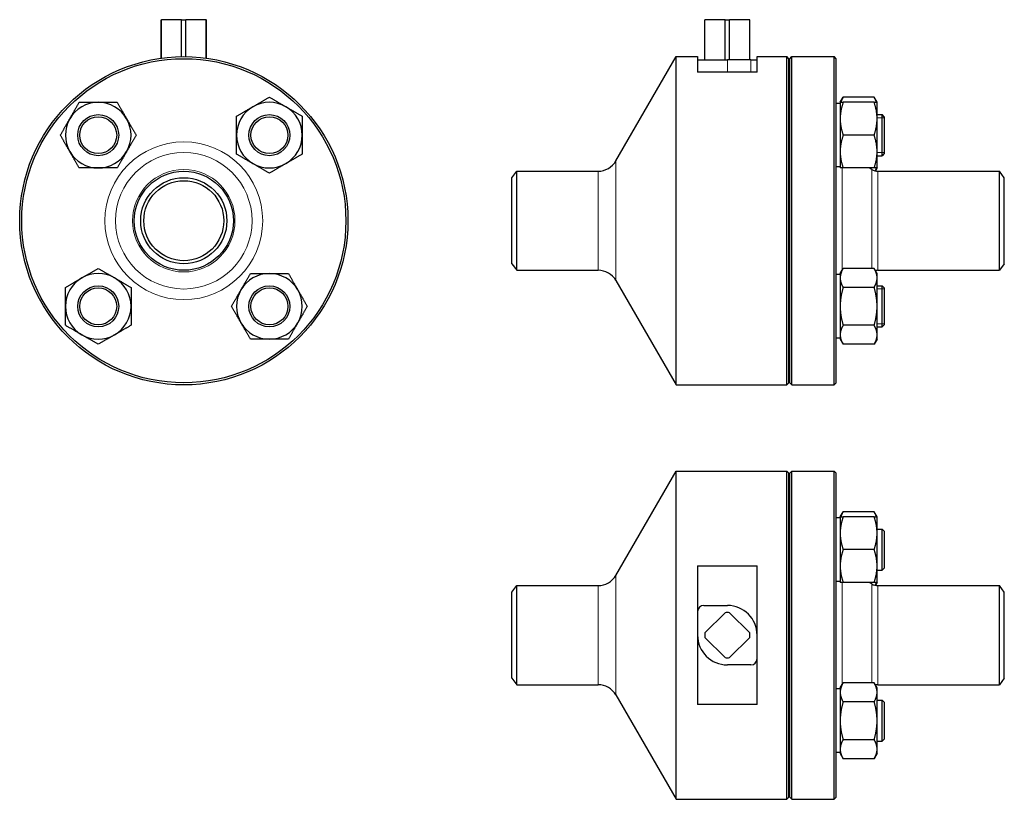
# Model space of a CAD drawing. Header units: millimetres. Extents: x 57 to 537, y 32 to 412.
import ezdxf

# ---------------------------------------------------------------- set-up
doc = ezdxf.new("R2010")
doc.units = ezdxf.units.MM
doc.layers.add('Widoczne (ISO)', color=7, linetype='Continuous', lineweight=25)
doc.layers.add('Widoczne wąskie (ISO)', color=7, linetype='Continuous', lineweight=20)

msp = doc.modelspace()

# ---------------------------------------------------------------- linework, layer by layer
at = {"layer": 'Widoczne (ISO)'}
for p, q in [((125.81, 412), (125.86, 412)), ((125.81, 393.24), (125.81, 412)), ((125.86, 393.25), (125.86, 412)), ((135.74, 412), (125.86, 412)), ((135.74, 393.99), (135.74, 412)), ((135.74, 412), (137.88, 412)), ((137.88, 393.99), (137.88, 412)), ((147.76, 412), (137.88, 412)), ((147.76, 393.25), (147.76, 412)), ((147.76, 412), (147.81, 412)), ((147.81, 393.24), (147.81, 412)), ((390.77, 412), (390.83, 412)), ((390.77, 392.5), (390.77, 412)), ((400.7, 412), (390.83, 412)), ((390.83, 392.5), (390.83, 412)), ((400.7, 412), (402.85, 412)), ((400.7, 392.5), (400.7, 412)), ((402.85, 392.5), (402.85, 412)), ((412.72, 412), (402.85, 412)), ((412.72, 392.5), (412.72, 412)), ((412.72, 412), (412.77, 412)), ((412.77, 392.5), (412.77, 412)), ((347.42, 343.15), (376.77, 394)), ((376.77, 234), (376.77, 394)), ((376.77, 394), (387.27, 394)), ((387.27, 394), (387.27, 386.5)), ((416.27, 386.5), (416.27, 394)), ((416.27, 394), (430.77, 394)), ((430.77, 234), (430.77, 394)), ((431.77, 393), (430.77, 394)), ((432.27, 393), (433.27, 394)), ((433.27, 234), (433.27, 394)), ((433.27, 394), (453.77, 394)), ((453.77, 234), (453.77, 394)), ((454.77, 393), (453.77, 394)), ((387.27, 392.5), (401.77, 392.5)), ((413.27, 392.5), (401.77, 392.5)), ((413.27, 392.5), (416.27, 392.5)), ((431.77, 235), (431.77, 393)), ((432.27, 235), (432.27, 393)), ((454.77, 235), (454.77, 393)), ((416.27, 386.5), (387.27, 386.5)), ((456.77, 371.22), (454.77, 371.22)), ((456.77, 371.72), (458.2, 374.19)), ((456.77, 371.72), (456.77, 363.72)), ((473.35, 374.19), (458.2, 374.19)), ((473.35, 371.72), (458.2, 371.72)), ((474.77, 371.72), (473.35, 374.19)), ((474.77, 363.72), (474.77, 371.72)), ((474.77, 365.72), (477.27, 365.72)), ((477.27, 345.72), (477.27, 365.72)), ((478.27, 364.72), (477.27, 365.72)), ((431.77, 364), (432.27, 364)), ((456.77, 363.72), (456.77, 347.72)), ((474.77, 347.72), (474.77, 363.72)), ((478.27, 364.72), (478.27, 346.72)), ((473.35, 355.72), (458.2, 355.72)), ((456.77, 347.72), (456.77, 339.72)), ((474.77, 339.72), (474.77, 347.72)), ((474.77, 345.72), (477.27, 345.72)), ((478.27, 346.72), (477.27, 345.72)), ((296.77, 335), (299.15, 338.15)), ((299.15, 289.85), (299.15, 338.15)), ((299.15, 338.15), (338.76, 338.15)), ((456.77, 340.22), (454.77, 340.22)), ((473.35, 339.72), (458.2, 339.72)), ((472.18, 338.95), (470.85, 339.72)), ((474.77, 339.72), (473.94, 338.28)), ((475.18, 338.15), (534.4, 338.15)), ((534.4, 289.85), (534.4, 338.15)), ((536.77, 335), (534.4, 338.15)), ((296.77, 293), (296.77, 335)), ((536.77, 293), (536.77, 335)), ((296.77, 293), (299.15, 289.85)), ((536.77, 293), (534.4, 289.85)), ((299.15, 289.85), (338.76, 289.85)), ((456.77, 288.28), (458.2, 290.76)), ((456.77, 288.28), (456.77, 286.14)), ((473.35, 290.76), (458.2, 290.76)), ((474.77, 288.28), (473.35, 290.76)), ((474.77, 286.14), (474.77, 288.28)), ((475.18, 289.85), (534.4, 289.85)), ((347.42, 284.85), (376.77, 234)), ((456.77, 287.78), (454.77, 287.78)), ((456.77, 286.14), (456.77, 272.28)), ((474.77, 272.28), (474.77, 286.14)), ((473.35, 281.52), (458.2, 281.52)), ((474.77, 282.28), (477.27, 282.28)), ((477.27, 262.28), (477.27, 282.28)), ((478.27, 281.28), (477.27, 282.28)), ((478.27, 281.28), (478.27, 263.28)), ((456.77, 272.28), (456.77, 258.42)), ((474.77, 258.42), (474.77, 272.28)), ((431.77, 264), (432.27, 264)), ((473.35, 263.04), (458.2, 263.04)), ((474.77, 262.28), (477.27, 262.28)), ((478.27, 263.28), (477.27, 262.28)), ((456.77, 256.78), (454.77, 256.78)), ((456.77, 258.42), (456.77, 256.28)), ((456.77, 256.28), (458.2, 253.81)), ((474.77, 256.28), (473.35, 253.81)), ((474.77, 256.28), (474.77, 258.42)), ((473.35, 253.81), (458.2, 253.81)), ((376.77, 234), (430.77, 234)), ((431.77, 235), (430.77, 234)), ((432.27, 235), (433.27, 234)), ((433.27, 234), (453.77, 234)), ((454.77, 235), (453.77, 234)), ((347.42, 141.15), (376.77, 192)), ((376.77, 32), (376.77, 192)), ((376.77, 192), (430.77, 192)), ((430.77, 32), (430.77, 192)), ((431.77, 191), (430.77, 192)), ((432.27, 191), (433.27, 192)), ((433.27, 32), (433.27, 192)), ((433.27, 192), (453.77, 192)), ((453.77, 32), (453.77, 192)), ((454.77, 191), (453.77, 192)), ((431.77, 33), (431.77, 191)), ((432.27, 33), (432.27, 191)), ((454.77, 33), (454.77, 191)), ((456.77, 169.22), (454.77, 169.22)), ((456.77, 169.72), (458.2, 172.2)), ((456.77, 169.72), (456.77, 161.72)), ((473.35, 172.2), (458.2, 172.2)), ((473.35, 169.72), (458.2, 169.72)), ((474.77, 169.72), (473.35, 172.2)), ((474.77, 161.72), (474.77, 169.72)), ((474.77, 163.72), (477.27, 163.72)), ((477.27, 143.72), (477.27, 163.72)), ((478.27, 162.72), (477.27, 163.72)), ((431.77, 162), (432.27, 162)), ((456.77, 161.72), (456.77, 145.72)), ((474.77, 145.72), (474.77, 161.72)), ((478.27, 162.72), (478.27, 144.72)), ((473.35, 153.72), (458.2, 153.72)), ((387.27, 145.82), (387.27, 78.18)), ((387.27, 145.82), (416.27, 145.82)), ((416.27, 78.18), (416.27, 145.82)), ((456.77, 145.72), (456.77, 137.72)), ((474.77, 137.72), (474.77, 145.72)), ((478.27, 144.72), (477.27, 143.72)), ((474.77, 143.72), (477.27, 143.72)), ((296.77, 133), (299.15, 136.15)), ((299.15, 87.85), (299.15, 136.15)), ((299.15, 136.15), (338.76, 136.15)), ((456.77, 138.22), (454.77, 138.22)), ((473.35, 137.72), (458.2, 137.72)), ((472.18, 136.96), (470.85, 137.72)), ((474.77, 137.72), (473.94, 136.28)), ((475.18, 136.15), (534.4, 136.15)), ((534.4, 87.85), (534.4, 136.15)), ((536.77, 133), (534.4, 136.15)), ((296.77, 91), (296.77, 133)), ((536.77, 91), (536.77, 133)), ((390.27, 126.5), (401.77, 126.5)), ((390.83, 113.08), (400.7, 122.95)), ((402.85, 122.95), (412.72, 113.08)), ((400.7, 101.05), (390.83, 110.93)), ((412.72, 110.93), (402.85, 101.05)), ((413.27, 97.5), (401.77, 97.5)), ((296.77, 91), (299.15, 87.85)), ((299.15, 87.85), (338.76, 87.85)), ((456.77, 86.28), (458.2, 88.76)), ((473.35, 88.76), (458.2, 88.76)), ((474.77, 86.28), (473.35, 88.76)), ((475.18, 87.85), (534.4, 87.85)), ((536.77, 91), (534.4, 87.85)), ((347.42, 82.85), (376.77, 32)), ((456.77, 85.78), (454.77, 85.78)), ((456.77, 86.28), (456.77, 84.14)), ((456.77, 84.14), (456.77, 70.28)), ((474.77, 84.14), (474.77, 86.28)), ((474.77, 70.28), (474.77, 84.14)), ((416.27, 78.18), (387.27, 78.18)), ((473.35, 79.52), (458.2, 79.52)), ((474.77, 80.28), (477.27, 80.28)), ((477.27, 60.28), (477.27, 80.28)), ((478.27, 79.28), (477.27, 80.28)), ((478.27, 79.28), (478.27, 61.28)), ((456.77, 70.28), (456.77, 56.43)), ((474.77, 56.43), (474.77, 70.28)), ((431.77, 62), (432.27, 62)), ((473.35, 61.05), (458.2, 61.05)), ((474.77, 60.28), (477.27, 60.28)), ((478.27, 61.28), (477.27, 60.28)), ((456.77, 54.78), (454.77, 54.78)), ((456.77, 56.43), (456.77, 54.28)), ((456.77, 54.28), (458.2, 51.81)), ((474.77, 54.28), (473.35, 51.81)), ((474.77, 54.28), (474.77, 56.43)), ((473.35, 51.81), (458.2, 51.81)), ((376.77, 32), (430.77, 32)), ((431.77, 33), (430.77, 32)), ((432.27, 33), (433.27, 32)), ((433.27, 32), (453.77, 32)), ((454.77, 33), (453.77, 32))]:
    msp.add_line(p, q, dxfattribs=at)
for centre, radius in [((136.81, 314), 80), ((136.81, 314), 79), ((95.09, 355.72), 10), ((178.53, 355.72), 10), ((95.09, 355.72), 9), ((178.53, 355.72), 9), ((136.81, 314), 24.15), ((136.81, 314), 21), ((136.81, 314), 19.5), ((95.09, 272.28), 10), ((95.09, 272.28), 9), ((178.53, 272.28), 10), ((178.53, 272.28), 9)]:
    msp.add_circle(centre, radius, dxfattribs=at)
for centre, radius, start, end in [((95.09, 355.72), 16, 90, 150), ((95.09, 355.72), 16, 30, 90), ((178.53, 355.72), 16, 120, 180), ((178.53, 355.72), 16, 60, 120), ((178.53, 355.72), 16, 0, 60), ((95.09, 355.72), 16, 150, 210), ((95.09, 355.72), 16, 330, 30), ((178.53, 355.72), 16, 180, 240), ((178.53, 355.72), 16, 300, 0), ((95.09, 355.72), 16, 210, 270), ((95.09, 355.72), 16, 270, 330), ((178.53, 355.72), 16, 240, 300), ((338.76, 348.15), 10, 270, 330), ((475.18, 344.15), 6, 240, 270), ((95.09, 272.28), 16, 60, 120), ((178.53, 272.28), 16, 90, 150), ((178.53, 272.28), 16, 30, 90), ((338.76, 279.85), 10, 30, 90), ((475.18, 283.85), 6, 90, 101.8548), ((95.09, 272.28), 16, 120, 180), ((95.09, 272.28), 16, 0, 60), ((178.53, 272.28), 16, 150, 210), ((178.53, 272.28), 16, 330, 30), ((95.09, 272.28), 16, 180, 240), ((95.09, 272.28), 16, 300, 0), ((178.53, 272.28), 16, 210, 270), ((178.53, 272.28), 16, 270, 330), ((95.09, 272.28), 16, 240, 300), ((338.76, 146.15), 10, 270, 330), ((475.18, 142.15), 6, 240, 270), ((390.27, 123.5), 3, 90, 180), ((401.77, 112), 14.5, 0, 90), ((401.77, 112), 11, 84.4006, 95.5994), ((401.77, 112), 14.5, 180, 270), ((401.77, 112), 11, 174.4006, 185.5994), ((401.77, 112), 11, 354.4006, 5.5994), ((401.77, 112), 11, 264.4006, 275.5994), ((413.27, 100.5), 3, 270, 0), ((338.76, 77.85), 10, 30, 90), ((475.18, 81.85), 6, 90, 101.8548)]:
    msp.add_arc(centre, radius, start, end, dxfattribs=at)
for points, weights in [([(81.24, 363.72), (83.38, 367.43), (85.85, 371.72)], [1, 1.0379548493, 1]), ([(85.85, 371.72), (90.81, 371.72), (95.09, 371.72)], [1, 1.0379548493, 1]), ([(95.09, 371.72), (99.38, 371.72), (104.33, 371.72)], [1, 1.0379548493, 1]), ([(104.33, 371.72), (106.81, 367.43), (108.95, 363.72)], [1, 1.0379548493, 1]), ([(162.53, 364.96), (166.82, 367.43), (170.53, 369.58)], [1, 1.0379548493, 1]), ([(170.53, 369.58), (174.24, 371.72), (178.53, 374.19)], [1, 1.0379548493, 1]), ([(178.53, 374.19), (182.82, 371.72), (186.53, 369.58)], [1, 1.0379548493, 1]), ([(186.53, 369.58), (190.24, 367.43), (194.53, 364.96)], [1, 1.0379548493, 1]), ([(458.2, 371.72), (456.77, 367.43), (456.77, 363.72)], [1, 1.0379548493, 1]), ([(456.77, 371.72), (456.77, 371.72), (458.2, 371.72)], [1, 1.0379548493, 1]), ([(458.2, 374.19), (457.45, 372.89), (457.1, 371.72)], [1, 1.01965956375, 1.01895290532]), ([(474.45, 371.72), (474.1, 372.89), (473.35, 374.19)], [1.01895290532, 1.01965956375, 1]), ([(474.77, 363.72), (474.77, 367.43), (473.35, 371.72)], [1, 1.0379548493, 1]), ([(473.35, 371.72), (474.77, 371.72), (474.77, 371.72)], [1, 1.0379548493, 1]), ([(162.53, 355.72), (162.53, 360.01), (162.53, 364.96)], [1, 1.0379548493, 1]), ([(194.53, 364.96), (194.53, 360.01), (194.53, 355.72)], [1, 1.0379548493, 1]), ([(76.62, 355.72), (79.09, 360.01), (81.24, 363.72)], [1, 1.0379548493, 1]), ([(108.95, 363.72), (111.09, 360.01), (113.57, 355.72)], [1, 1.0379548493, 1]), ([(456.77, 363.72), (456.77, 360.01), (458.2, 355.72)], [1, 1.0379548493, 1]), ([(473.35, 355.72), (474.77, 360.01), (474.77, 363.72)], [1, 1.0379548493, 1]), ([(81.24, 347.72), (79.09, 351.43), (76.62, 355.72)], [1, 1.0379548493, 1]), ([(113.57, 355.72), (111.09, 351.43), (108.95, 347.72)], [1, 1.0379548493, 1]), ([(162.53, 346.48), (162.53, 351.43), (162.53, 355.72)], [1, 1.0379548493, 1]), ([(194.53, 355.72), (194.53, 351.43), (194.53, 346.48)], [1, 1.0379548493, 1]), ([(458.2, 355.72), (456.77, 351.43), (456.77, 347.72)], [1, 1.0379548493, 1]), ([(474.77, 347.72), (474.77, 351.43), (473.35, 355.72)], [1, 1.0379548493, 1]), ([(85.85, 339.72), (83.38, 344.01), (81.24, 347.72)], [1, 1.0379548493, 1]), ([(108.95, 347.72), (106.81, 344.01), (104.33, 339.72)], [1, 1.0379548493, 1]), ([(170.53, 341.86), (166.82, 344.01), (162.53, 346.48)], [1, 1.0379548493, 1]), ([(194.53, 346.48), (190.24, 344.01), (186.53, 341.86)], [1, 1.0379548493, 1]), ([(456.77, 347.72), (456.77, 344.01), (458.2, 339.72)], [1, 1.0379548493, 1]), ([(473.35, 339.72), (474.77, 344.01), (474.77, 347.72)], [1, 1.0379548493, 1]), ([(178.53, 337.24), (174.24, 339.72), (170.53, 341.86)], [1, 1.0379548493, 1]), ([(186.53, 341.86), (182.82, 339.72), (178.53, 337.24)], [1, 1.0379548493, 1]), ([(95.09, 339.72), (90.81, 339.72), (85.85, 339.72)], [1, 1.0379548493, 1]), ([(104.33, 339.72), (99.38, 339.72), (95.09, 339.72)], [1, 1.0379548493, 1]), ([(458.2, 339.72), (456.77, 339.72), (456.77, 339.72)], [1, 1.0379548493, 1]), ([(474.77, 339.72), (474.77, 339.72), (473.35, 339.72)], [1, 1.0379548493, 1]), ([(473.89, 338.29), (474.24, 339.02), (474.45, 339.72)], [1.01260420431, 1.01937273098, 1.01895290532]), ([(87.09, 286.14), (90.81, 288.28), (95.09, 290.76)], [1, 1.0379548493, 1]), ([(95.09, 290.76), (99.38, 288.28), (103.09, 286.14)], [1, 1.0379548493, 1]), ([(164.67, 280.28), (166.82, 283.99), (169.29, 288.28)], [1, 1.0379548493, 1]), ([(169.29, 288.28), (174.24, 288.28), (178.53, 288.28)], [1, 1.0379548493, 1]), ([(178.53, 288.28), (182.82, 288.28), (187.77, 288.28)], [1, 1.0379548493, 1]), ([(187.77, 288.28), (190.24, 283.99), (192.39, 280.28)], [1, 1.0379548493, 1]), ([(458.2, 290.76), (456.77, 288.28), (456.77, 286.14)], [1, 1.0379548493, 1]), ([(474.77, 286.14), (474.77, 288.28), (473.35, 290.76)], [1, 1.0379548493, 1]), ([(79.09, 281.52), (83.38, 283.99), (87.09, 286.14)], [1, 1.0379548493, 1]), ([(103.09, 286.14), (106.81, 283.99), (111.09, 281.52)], [1, 1.0379548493, 1]), ([(456.77, 286.14), (456.77, 283.99), (458.2, 281.52)], [1, 1.0379548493, 1]), ([(473.35, 281.52), (474.77, 283.99), (474.77, 286.14)], [1, 1.0379548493, 1]), ([(79.09, 272.28), (79.09, 276.57), (79.09, 281.52)], [1, 1.0379548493, 1]), ([(111.09, 281.52), (111.09, 276.57), (111.09, 272.28)], [1, 1.0379548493, 1]), ([(160.06, 272.28), (162.53, 276.57), (164.67, 280.28)], [1, 1.0379548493, 1]), ([(192.39, 280.28), (194.53, 276.57), (197.01, 272.28)], [1, 1.0379548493, 1]), ([(458.2, 281.52), (456.77, 276.57), (456.77, 272.28)], [1, 1.0379548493, 1]), ([(474.77, 272.28), (474.77, 276.57), (473.35, 281.52)], [1, 1.0379548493, 1]), ([(79.09, 263.04), (79.09, 267.99), (79.09, 272.28)], [1, 1.0379548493, 1]), ([(111.09, 272.28), (111.09, 267.99), (111.09, 263.04)], [1, 1.0379548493, 1]), ([(164.67, 264.28), (162.53, 267.99), (160.06, 272.28)], [1, 1.0379548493, 1]), ([(197.01, 272.28), (194.53, 267.99), (192.39, 264.28)], [1, 1.0379548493, 1]), ([(456.77, 272.28), (456.77, 267.99), (458.2, 263.04)], [1, 1.0379548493, 1]), ([(473.35, 263.04), (474.77, 267.99), (474.77, 272.28)], [1, 1.0379548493, 1]), ([(169.29, 256.28), (166.82, 260.57), (164.67, 264.28)], [1, 1.0379548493, 1]), ([(192.39, 264.28), (190.24, 260.57), (187.77, 256.28)], [1, 1.0379548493, 1]), ([(87.09, 258.42), (83.38, 260.57), (79.09, 263.04)], [1, 1.0379548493, 1]), ([(111.09, 263.04), (106.81, 260.57), (103.09, 258.42)], [1, 1.0379548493, 1]), ([(458.2, 263.04), (456.77, 260.57), (456.77, 258.42)], [1, 1.0379548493, 1]), ([(474.77, 258.42), (474.77, 260.57), (473.35, 263.04)], [1, 1.0379548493, 1]), ([(95.09, 253.81), (90.81, 256.28), (87.09, 258.42)], [1, 1.0379548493, 1]), ([(103.09, 258.42), (99.38, 256.28), (95.09, 253.81)], [1, 1.0379548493, 1]), ([(178.53, 256.28), (174.24, 256.28), (169.29, 256.28)], [1, 1.0379548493, 1]), ([(187.77, 256.28), (182.82, 256.28), (178.53, 256.28)], [1, 1.0379548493, 1]), ([(456.77, 258.42), (456.77, 256.28), (458.2, 253.81)], [1, 1.0379548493, 1]), ([(473.35, 253.81), (474.77, 256.28), (474.77, 258.42)], [1, 1.0379548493, 1]), ([(458.2, 169.72), (456.77, 165.43), (456.77, 161.72)], [1, 1.0379548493, 1]), ([(456.77, 169.72), (456.77, 169.72), (458.2, 169.72)], [1, 1.0379548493, 1]), ([(458.2, 172.2), (457.45, 170.89), (457.1, 169.72)], [1, 1.01965956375, 1.01895290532]), ([(474.45, 169.72), (474.1, 170.89), (473.35, 172.2)], [1.01895290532, 1.01965956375, 1]), ([(474.77, 161.72), (474.77, 165.43), (473.35, 169.72)], [1, 1.0379548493, 1]), ([(473.35, 169.72), (474.77, 169.72), (474.77, 169.72)], [1, 1.0379548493, 1]), ([(456.77, 161.72), (456.77, 158.01), (458.2, 153.72)], [1, 1.0379548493, 1]), ([(473.35, 153.72), (474.77, 158.01), (474.77, 161.72)], [1, 1.0379548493, 1]), ([(458.2, 153.72), (456.77, 149.43), (456.77, 145.72)], [1, 1.0379548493, 1]), ([(474.77, 145.72), (474.77, 149.43), (473.35, 153.72)], [1, 1.0379548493, 1]), ([(456.77, 145.72), (456.77, 142.01), (458.2, 137.72)], [1, 1.0379548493, 1]), ([(473.35, 137.72), (474.77, 142.01), (474.77, 145.72)], [1, 1.0379548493, 1]), ([(458.2, 137.72), (456.77, 137.72), (456.77, 137.72)], [1, 1.0379548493, 1]), ([(474.77, 137.72), (474.77, 137.72), (473.35, 137.72)], [1, 1.0379548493, 1]), ([(473.89, 136.29), (474.24, 137.03), (474.45, 137.72)], [1.01260420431, 1.01937273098, 1.01895290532]), ([(458.2, 88.76), (456.77, 86.28), (456.77, 84.14)], [1, 1.0379548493, 1]), ([(474.77, 84.14), (474.77, 86.28), (473.35, 88.76)], [1, 1.0379548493, 1]), ([(456.77, 84.14), (456.77, 82), (458.2, 79.52)], [1, 1.0379548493, 1]), ([(473.35, 79.52), (474.77, 82), (474.77, 84.14)], [1, 1.0379548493, 1]), ([(458.2, 79.52), (456.77, 74.57), (456.77, 70.28)], [1, 1.0379548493, 1]), ([(474.77, 70.28), (474.77, 74.57), (473.35, 79.52)], [1, 1.0379548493, 1]), ([(456.77, 70.28), (456.77, 66), (458.2, 61.05)], [1, 1.0379548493, 1]), ([(473.35, 61.05), (474.77, 66), (474.77, 70.28)], [1, 1.0379548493, 1]), ([(458.2, 61.05), (456.77, 58.57), (456.77, 56.43)], [1, 1.0379548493, 1]), ([(474.77, 56.43), (474.77, 58.57), (473.35, 61.05)], [1, 1.0379548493, 1]), ([(456.77, 56.43), (456.77, 54.28), (458.2, 51.81)], [1, 1.0379548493, 1]), ([(473.35, 51.81), (474.77, 54.28), (474.77, 56.43)], [1, 1.0379548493, 1])]:
    msp.add_rational_spline(points, weights, degree=2, dxfattribs=at)
at = {"layer": 'Widoczne wąskie (ISO)'}
for p, q in [((401.77, 386.5), (401.77, 392.5)), ((413.27, 386.5), (413.27, 392.5)), ((478.27, 364.22), (474.77, 364.22)), ((474.77, 347.22), (478.27, 347.22)), ((347.42, 284.85), (347.42, 343.15)), ((338.76, 289.85), (338.76, 338.15)), ((457.77, 290.01), (457.77, 339.72)), ((472.18, 290.76), (472.18, 338.95)), ((475.18, 289.85), (475.18, 338.15)), ((478.27, 280.78), (474.77, 280.78)), ((474.77, 263.78), (478.27, 263.78)), ((347.42, 82.85), (347.42, 141.15)), ((338.76, 87.85), (338.76, 136.15)), ((457.77, 88.02), (457.77, 137.72)), ((472.18, 88.76), (472.18, 136.96)), ((475.18, 87.85), (475.18, 136.15))]:
    msp.add_line(p, q, dxfattribs=at)
for radius in [38.46, 33.27, 24.95]:
    msp.add_circle((136.81, 314), radius, dxfattribs=at)

doc.saveas('drawing.dxf')
